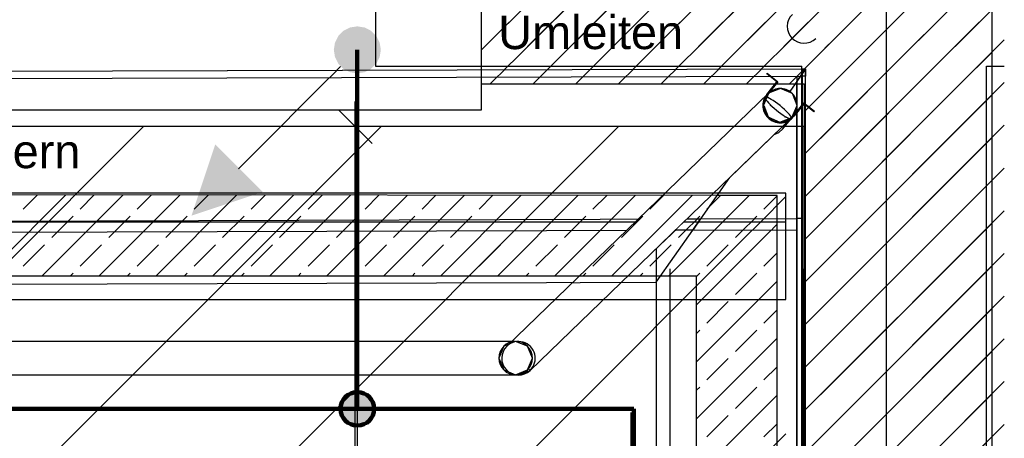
# Model space of a CAD drawing. Header units: metres. Extents: x -2 to 57.6, y -0.5 to 41.5.
# Tile 38 of 41: x 23.6 to 29.5, y 28.7 to 31.2. Entities that reach past the tile are written whole.
import ezdxf
from ezdxf.enums import TextEntityAlignment as Align

# ---------------------------------------------------------------- set-up
doc = ezdxf.new("R2010")
doc.units = ezdxf.units.M
for name, color, linetype in [('ITB_ELT_Blitzschutz', 5, 'Continuous'), ('ITB_ELT_Blitzschutz Bauteile', 5, 'Continuous'), ('ITB_XXX_xRef', 251, 'Continuous')]:
    doc.layers.add(name, color=color, linetype=linetype)
doc.styles.add('ARIAL', font='txt', dxfattribs={"height": 0.2})

# ---------------------------------------------------------------- blocks, each defined once
blk = doc.blocks.new('ITB_1003-ID-102-8-535-128')
at = {"layer": 'ITB_XXX_xRef', "lineweight": 25}
for p, q in [((224.3118, 182.634), (224.3118, 157.2264)), ((221.9204, 179.4836), (225.0149, 182.578)), ((222.1749, 179.4836), (225.0149, 182.3235)), ((222.4295, 179.4836), (225.0149, 182.0689)), ((222.684, 179.4836), (225.0149, 181.8144)), ((222.9386, 179.4836), (225.0149, 181.5598)), ((221.2683, 181.4859), (221.2683, 179.3659)), ((221.2683, 181.4859), (221.2683, 179.3659)), ((223.1932, 179.4836), (225.0149, 181.3053)), ((223.4477, 179.4836), (225.0149, 181.0507)), ((223.7023, 179.4836), (225.0149, 180.7961)), ((223.9568, 179.4836), (225.0149, 180.5416)), ((221.9003, 179.4635), (222.8179, 180.3811)), ((223.8219, 179.6032), (224.5998, 180.3811)), ((224.9419, 176.7844), (224.9419, 180.3811)), ((223.0203, 179.5653), (223.8219, 180.3669)), ((224.2114, 179.4836), (225.0149, 180.287)), ((223.9889, 179.2611), (224.9419, 180.2141)), ((224.466, 179.4836), (225.0149, 180.0325)), ((224.2435, 179.2611), (224.9419, 179.9595)), ((224.7205, 179.4836), (225.0149, 179.7779)), ((224.498, 179.2611), (224.9419, 179.7049)), ((224.9751, 179.4836), (225.0149, 179.5233)), ((223.9189, 179.4456), (223.9702, 179.4969)), ((223.9189, 179.191), (224.2248, 179.4969)), ((223.9189, 178.9365), (224.4793, 179.4969)), ((223.9189, 178.6819), (224.7339, 179.4969)), ((223.9189, 178.4274), (224.9884, 179.4969)), ((224.7526, 179.2611), (224.9419, 179.4504)), ((221.2683, 179.3659), (223.8083, 179.3659)), ((221.2683, 179.3659), (223.8083, 179.3659)), ((223.8083, 176.7459), (223.8083, 179.3659)), ((223.8083, 176.7459), (223.8083, 179.3659)), ((224.9083, 179.3659), (225.0149, 179.3659)), ((224.9083, 176.7459), (224.9083, 179.3659)), ((224.9083, 179.3659), (225.0149, 179.3659)), ((224.9083, 176.7459), (224.9083, 179.3659)), ((223.9189, 178.1728), (225.0149, 179.2688)), ((221.1484, 179.0063), (221.1484, 179.1563)), ((209.1379, 179.1071), (221.9004, 179.1071)), ((221.2484, 178.9063), (221.0484, 179.1063)), ((223.8831, 179.098), (223.8806, 179.0949)), ((223.8831, 179.098), (223.8806, 179.0949)), ((223.8831, 179.098), (223.8806, 179.0949)), ((223.8831, 179.098), (223.8806, 179.0949)), ((223.8831, 179.098), (223.8806, 179.0949)), ((223.8831, 179.098), (223.8806, 179.0949)), ((223.8831, 179.098), (223.8806, 179.0949)), ((223.8831, 179.098), (223.8806, 179.0949)), ((223.8831, 179.098), (223.8806, 179.0949)), ((223.8831, 179.098), (223.8806, 179.0949)), ((213.8219, 172.9407), (219.8875, 179.0063)), ((213.8219, 171.5265), (221.3017, 179.0063)), ((221.1484, 161.5063), (221.1484, 179.0063)), ((223.9189, 177.9183), (225.0149, 179.0142)), ((223.9189, 177.6637), (225.0149, 178.7597)), ((218.9409, 178.1163), (219.4239, 178.5993)), ((219.1701, 178.5152), (219.2543, 178.5994)), ((219.2803, 178.1163), (219.7631, 178.599)), ((219.5096, 178.5152), (219.5935, 178.5991)), ((219.6197, 178.1163), (220.1022, 178.5988)), ((219.849, 178.5152), (219.9326, 178.5989)), ((219.9591, 178.1163), (220.4414, 178.5985)), ((220.1884, 178.5152), (220.2718, 178.5987)), ((220.2985, 178.1163), (220.7806, 178.5983)), ((220.5278, 178.5152), (220.611, 178.5984)), ((220.638, 178.1163), (221.1197, 178.5981)), ((220.8672, 178.5152), (220.9502, 178.5982)), ((220.9774, 178.1163), (221.4589, 178.5978)), ((221.2066, 178.5152), (221.2893, 178.598)), ((221.3168, 178.1163), (221.7981, 178.5976)), ((221.546, 178.5152), (221.6285, 178.5977)), ((221.8854, 178.5152), (221.9677, 178.5975)), ((223.9189, 177.4091), (225.0149, 178.5051)), ((219.3398, 178.3455), (219.4671, 178.4728)), ((219.6793, 178.3455), (219.8065, 178.4728)), ((220.0187, 178.3455), (220.146, 178.4728)), ((220.3581, 178.3455), (220.4854, 178.4728)), ((220.6975, 178.3455), (220.8248, 178.4728)), ((221.0369, 178.3455), (221.1642, 178.4728)), ((221.3763, 178.3455), (221.5036, 178.4728)), ((221.7157, 178.3455), (221.843, 178.4728)), ((219.1701, 178.1758), (219.2974, 178.3031)), ((219.5096, 178.1758), (219.6368, 178.3031)), ((219.849, 178.1758), (219.9762, 178.3031)), ((220.1884, 178.1758), (220.3157, 178.3031)), ((220.5278, 178.1758), (220.6551, 178.3031)), ((220.8672, 178.1758), (220.9945, 178.3031)), ((221.2066, 178.1758), (221.3339, 178.3031)), ((221.546, 178.1758), (221.6733, 178.3031)), ((221.8854, 178.1758), (222.0127, 178.3031)), ((223.9189, 177.1546), (225.0149, 178.2506)), ((219.45, 178.1163), (219.4671, 178.1334)), ((219.7894, 178.1163), (219.8065, 178.1334)), ((220.1288, 178.1163), (220.146, 178.1334)), ((220.4683, 178.1163), (220.4854, 178.1334)), ((220.8077, 178.1163), (220.8248, 178.1334)), ((221.1471, 178.1163), (221.1642, 178.1334)), ((221.4865, 178.1163), (221.5036, 178.1334)), ((221.8259, 178.1163), (221.843, 178.1334)), ((223.9189, 176.9), (225.0149, 177.996)), ((223.9189, 176.6455), (225.0149, 177.7414)), ((224.0578, 176.7844), (224.9419, 177.6685)), ((223.1815, 177.4354), (223.2007, 177.4546)), ((223.4128, 177.3273), (223.5401, 177.4546)), ((223.9189, 176.3909), (225.0149, 177.4869)), ((223.1815, 176.9263), (223.6615, 177.4063)), ((224.3124, 176.7844), (224.9419, 177.4139)), ((222.7915, 176.1157), (222.7915, 177.3032)), ((223.2431, 177.1576), (223.3704, 177.2849)), ((223.5825, 177.1576), (223.6615, 177.2366)), ((223.9189, 176.1363), (225.0149, 177.2323)), ((213.8219, 167.2839), (223.7138, 177.1757)), ((224.5669, 176.7844), (224.9419, 177.1594))]:
    blk.add_line(p, q, dxfattribs=at)
blk.add_arc((223.8219, 179.6032), 0.1, 134.01559, 314.01559, dxfattribs=at)
at = {"layer": 'ITB_XXX_xRef', "lineweight": 25, "style": 'ARIAL'}
for s, p, p2 in [('Umleiten', (221.9998, 179.4683), (223.1012, 179.4683)), ('oberste Attika Abdeckung öffnen ggf. erneuern', (213.7378, 178.7589), (219.5104, 178.7589))]:
    blk.add_text(s, height=0.2, dxfattribs=at).set_placement(p, p2, align=Align.FIT)
at = {"lineweight": 25}
blk.add_wipeout([(222.1221, 177.7262), (222.1867, 177.6981), (222.0509, 177.6981)], dxfattribs=at).dxf.layer = 'ITB_XXX_xRef'
for points in [[(223.8109, 179.3212), (223.8109, 179.3079), (223.8309, 179.3079), (223.8309, 179.3498)], [(222.0509, 177.6981), (222.1867, 177.6981), (222.0499, 177.6957)]]:
    blk.add_wipeout(points, dxfattribs=at).dxf.layer = 'ITB_XXX_xRef'
at = {"layer": 'ITB_XXX_xRef', "lineweight": 25}
for p, q in [((223.8309, 179.3498), (223.8109, 179.3212)), ((223.8309, 179.3079), (223.8309, 179.3498)), ((223.8109, 179.3212), (223.8109, 179.3079)), ((223.8109, 179.3079), (223.8309, 179.3079))]:
    blk.add_line(p, q, dxfattribs=at)
at = {"lineweight": 25}
blk.add_wipeout([(222.0499, 177.6957), (222.1867, 177.6981), (222.1923, 177.6957)], dxfattribs=at).dxf.layer = 'ITB_XXX_xRef'
for points in [[(223.8109, 179.3079), (223.8109, 179.3212), (223.8087, 179.318), (223.8087, 179.3079)], [(222.0499, 177.6957), (222.1923, 177.6957), (222.0204, 177.6279)]]:
    blk.add_wipeout(points, dxfattribs=at).dxf.layer = 'ITB_XXX_xRef'
at = {"layer": 'ITB_XXX_xRef', "lineweight": 25}
for p, q in [((223.8109, 179.3212), (223.8087, 179.318)), ((223.8087, 179.318), (223.8087, 179.3079)), ((223.8087, 179.3079), (223.8109, 179.3079)), ((223.8109, 179.3079), (223.8109, 179.3212))]:
    blk.add_line(p, q, dxfattribs=at)
at = {"lineweight": 25}
blk.add_wipeout([(222.0204, 177.6279), (222.1923, 177.6957), (222.219, 177.6279)], dxfattribs=at).dxf.layer = 'ITB_XXX_xRef'
at = {"layer": 'ITB_XXX_xRef', "lineweight": 25}
for p, q in [((222.1221, 177.7262), (222.0509, 177.6981)), ((222.0509, 177.6981), (222.0509, 177.6981)), ((222.0509, 177.6981), (222.0509, 177.6981)), ((222.1923, 177.6957), (222.1221, 177.7262))]:
    blk.add_line(p, q, dxfattribs=at)
at = {"lineweight": 25}
for points in [[(223.8016, 179.3078), (223.7787, 179.2752), (223.7787, 178.4585), (223.8087, 178.4586), (223.8087, 179.3079)], [(222.0204, 177.6279), (222.219, 177.6279), (222.0218, 177.6245)]]:
    blk.add_wipeout(points, dxfattribs=at).dxf.layer = 'ITB_XXX_xRef'
at = {"layer": 'ITB_XXX_xRef', "lineweight": 25}
for p, q in [((223.8016, 179.3078), (223.7787, 179.2752)), ((223.7787, 179.2752), (223.7787, 178.4585)), ((223.8087, 179.3079), (223.8016, 179.3078)), ((223.8087, 178.4586), (223.8087, 179.3079)), ((223.7787, 178.4585), (223.8087, 178.4586))]:
    blk.add_line(p, q, dxfattribs=at)
at = {"lineweight": 25}
blk.add_wipeout([(222.0218, 177.6245), (222.219, 177.6279), (222.2204, 177.6245)], dxfattribs=at).dxf.layer = 'ITB_XXX_xRef'
for points in [[(223.8087, 179.3079), (223.8087, 179.318), (223.8016, 179.3078)], [(223.2057, 178.4567), (223.1591, 178.3902), (223.7787, 178.3921), (223.7787, 178.4585)], [(222.0218, 177.6245), (222.2204, 177.6245), (222.0485, 177.5567)]]:
    blk.add_wipeout(points, dxfattribs=at).dxf.layer = 'ITB_XXX_xRef'
at = {"layer": 'ITB_XXX_xRef', "lineweight": 25}
for p, q in [((223.8087, 179.318), (223.8016, 179.3078)), ((223.8016, 179.3078), (223.8087, 179.3079)), ((223.8087, 179.3079), (223.8087, 179.318)), ((223.2057, 178.4567), (223.1591, 178.3902)), ((223.7787, 178.4585), (223.2057, 178.4567)), ((223.7787, 178.3921), (223.7787, 178.4585)), ((223.1591, 178.3902), (223.7787, 178.3921))]:
    blk.add_line(p, q, dxfattribs=at)
at = {"lineweight": 25}
blk.add_wipeout([(222.0485, 177.5567), (222.2204, 177.6245), (222.191, 177.5567)], dxfattribs=at).dxf.layer = 'ITB_XXX_xRef'
at = {"layer": 'ITB_XXX_xRef', "lineweight": 25}
for p, q in [((222.0509, 177.6981), (222.0204, 177.6279)), ((222.2204, 177.6245), (222.1923, 177.6957))]:
    blk.add_line(p, q, dxfattribs=at)
at = {"lineweight": 25}
for points in [[(223.7787, 178.4585), (223.7787, 179.2752), (223.2057, 178.4567)], [(222.0485, 177.5567), (222.191, 177.5567), (222.0541, 177.5543)]]:
    blk.add_wipeout(points, dxfattribs=at).dxf.layer = 'ITB_XXX_xRef'
at = {"layer": 'ITB_XXX_xRef', "lineweight": 25}
for p, q in [((223.7787, 179.2752), (223.2057, 178.4567)), ((223.7787, 178.4585), (223.7787, 179.2752)), ((223.6024, 179.1962), (223.5396, 179.1184)), ((223.6024, 179.1962), (223.5901, 179.1808)), ((223.6952, 178.9927), (223.758, 179.0705)), ((223.7457, 179.0552), (223.758, 179.0705)), ((223.2057, 178.4567), (223.7787, 178.4585))]:
    blk.add_line(p, q, dxfattribs=at)
for points in [[(223.6952, 178.9927), (223.7108, 179.0198), (223.7173, 179.0504), (223.714, 179.0816), (223.7012, 179.1101), (223.6802, 179.1333), (223.6531, 179.149), (223.6225, 179.1554), (223.5914, 179.1521), (223.5628, 179.1393), (223.5396, 179.1184)], [(223.6952, 178.9927), (223.7108, 179.0198), (223.7173, 179.0504), (223.714, 179.0816), (223.7012, 179.1101), (223.6802, 179.1333), (223.6531, 179.149), (223.6225, 179.1554), (223.5914, 179.1521), (223.5628, 179.1393), (223.5396, 179.1184)], [(223.6024, 179.1962), (223.5868, 179.1691), (223.5804, 179.1384), (223.5837, 179.1073), (223.5964, 179.0788), (223.6174, 179.0555), (223.6445, 179.0399), (223.6751, 179.0335), (223.7062, 179.0368), (223.7348, 179.0495), (223.758, 179.0705)], [(223.5396, 179.1184), (223.524, 179.0913), (223.5175, 179.0606), (223.5208, 179.0295), (223.5336, 179.001), (223.5546, 178.9777), (223.5817, 178.9621), (223.6123, 178.9557), (223.6434, 178.959), (223.672, 178.9717), (223.6952, 178.9927)], [(223.5396, 179.1184), (223.524, 179.0913), (223.5175, 179.0606), (223.5208, 179.0295), (223.5336, 179.001), (223.5546, 178.9777), (223.5817, 178.9621), (223.6123, 178.9557), (223.6434, 178.959), (223.672, 178.9717), (223.6952, 178.9927)]]:
    blk.add_lwpolyline(points, dxfattribs=at)
at = {"lineweight": 25}
for points in [[(222.1221, 177.7262), (222.1867, 177.6981), (222.0509, 177.6981)], [(222.0541, 177.5543), (222.191, 177.5567), (222.1899, 177.5543)]]:
    blk.add_wipeout(points, dxfattribs=at).dxf.layer = 'ITB_XXX_xRef'
for points in [[(223.7787, 179.2752), (223.8016, 179.3078), (223.7787, 179.3078)], [(222.9415, 178.3895), (223.1591, 178.3902), (223.2057, 178.4567), (222.9415, 178.4559)], [(222.0509, 177.6981), (222.1867, 177.6981), (222.0499, 177.6957)], [(222.0541, 177.5543), (222.1899, 177.5543), (222.1187, 177.5262)]]:
    blk.add_wipeout(points, dxfattribs=at).dxf.layer = 'ITB_XXX_xRef'
at = {"layer": 'ITB_XXX_xRef', "lineweight": 25}
for p, q in [((223.7787, 179.2752), (223.8016, 179.3078)), ((223.8016, 179.3078), (223.7787, 179.3078)), ((223.7787, 179.3078), (223.7787, 179.2752)), ((208.6747, 178.4119), (223.2057, 178.4567)), ((223.2057, 178.4567), (222.9415, 178.4559)), ((222.9415, 178.4559), (222.9415, 178.3895)), ((223.1591, 178.3902), (223.2057, 178.4567)), ((223.2057, 178.4567), (223.7787, 178.4585)), ((208.6479, 178.4395), (223.7138, 178.4395)), ((208.7411, 178.3457), (222.9415, 178.3895)), ((222.9415, 178.3895), (223.1591, 178.3902)), ((222.0204, 177.6279), (222.0485, 177.5567)), ((222.1899, 177.5543), (222.2204, 177.6245)), ((222.0485, 177.5567), (222.1187, 177.5262)), ((222.1187, 177.5262), (222.1899, 177.5543)), ((222.1899, 177.5543), (222.1899, 177.5543)), ((222.1899, 177.5543), (222.1899, 177.5543))]:
    blk.add_line(p, q, dxfattribs=at)
at = {"lineweight": 25}
blk.add_wipeout([(222.0499, 177.6957), (222.1867, 177.6981), (222.1923, 177.6957)], dxfattribs=at).dxf.layer = 'ITB_XXX_xRef'
for points in [[(223.8087, 179.3497), (207.8254, 179.3004), (207.8254, 179.2586), (223.8016, 179.3078), (223.8087, 179.318)], [(222.9415, 178.0794), (223.1591, 178.3902), (222.9415, 178.3895)], [(222.0499, 177.6957), (222.1923, 177.6957), (222.0204, 177.6279)]]:
    blk.add_wipeout(points, dxfattribs=at).dxf.layer = 'ITB_XXX_xRef'
at = {"layer": 'ITB_XXX_xRef', "lineweight": 25}
for p, q in [((221.9004, 179.1071), (221.9004, 182.634)), ((221.9004, 179.2611), (221.9001, 180.3811)), ((221.9527, 179.2613), (223.0201, 180.3288)), ((222.2072, 179.2613), (223.0202, 180.0743)), ((222.4617, 179.2612), (223.0202, 179.8198)), ((222.7162, 179.2611), (223.0203, 179.5653)), ((223.8087, 179.3497), (207.8254, 179.3004)), ((223.6005, 179.3211), (223.603, 179.3242)), ((223.6005, 179.3211), (223.603, 179.3242)), ((223.6005, 179.3211), (223.603, 179.3242)), ((223.6005, 179.3211), (223.603, 179.3242)), ((223.6005, 179.3211), (223.603, 179.3242)), ((223.6005, 179.3211), (223.603, 179.3242)), ((223.6005, 179.3211), (223.603, 179.3242)), ((223.6005, 179.3211), (223.603, 179.3242)), ((223.6005, 179.3211), (223.603, 179.3242)), ((223.6005, 179.3211), (223.603, 179.3242)), ((223.603, 179.3242), (223.665, 179.2742)), ((223.603, 179.3242), (223.665, 179.2742)), ((223.603, 179.3242), (223.665, 179.2742)), ((223.603, 179.3242), (223.665, 179.2742)), ((223.603, 179.3242), (223.665, 179.2742)), ((223.603, 179.3242), (223.665, 179.2742)), ((223.603, 179.3242), (223.665, 179.2742)), ((223.603, 179.3242), (223.665, 179.2742)), ((223.603, 179.3242), (223.665, 179.2742)), ((223.603, 179.3242), (223.665, 179.2742)), ((223.8087, 179.318), (223.8087, 179.3497)), ((207.8254, 179.2586), (223.8016, 179.3078)), ((222.9707, 179.2611), (223.0204, 179.3108)), ((223.6596, 179.2734), (223.6005, 179.3211)), ((223.6596, 179.2734), (223.6005, 179.3211)), ((223.6596, 179.2734), (223.6005, 179.3211)), ((223.6596, 179.2734), (223.6005, 179.3211)), ((223.6596, 179.2734), (223.6005, 179.3211)), ((223.6596, 179.2734), (223.6005, 179.3211)), ((223.6596, 179.2734), (223.6005, 179.3211)), ((223.6596, 179.2734), (223.6005, 179.3211)), ((223.6596, 179.2734), (223.6005, 179.3211)), ((223.6596, 179.2734), (223.6005, 179.3211)), ((223.8016, 179.3078), (223.8087, 179.318)), ((222.9415, 178.0794), (223.1591, 178.3902)), ((223.1591, 178.3902), (222.9415, 178.3895)), ((222.9415, 178.3895), (222.9415, 178.0794))]:
    blk.add_line(p, q, dxfattribs=at)
at = {"lineweight": 25}
blk.add_wipeout([(222.0204, 177.6279), (222.1923, 177.6957), (222.219, 177.6279)], dxfattribs=at).dxf.layer = 'ITB_XXX_xRef'
at = {"layer": 'ITB_XXX_xRef', "lineweight": 25}
for p, q in [((222.1221, 177.7262), (222.0509, 177.6981)), ((222.0509, 177.6981), (222.0509, 177.6981)), ((222.0509, 177.6981), (222.0509, 177.6981)), ((222.1923, 177.6957), (222.1221, 177.7262))]:
    blk.add_line(p, q, dxfattribs=at)
at = {"lineweight": 25}
for points in [[(223.8109, 179.3497), (223.8087, 179.3497), (223.8087, 179.318), (223.8109, 179.3212)], [(222.0204, 177.6279), (222.219, 177.6279), (222.0218, 177.6245)]]:
    blk.add_wipeout(points, dxfattribs=at).dxf.layer = 'ITB_XXX_xRef'
at = {"layer": 'ITB_XXX_xRef', "lineweight": 25}
for p, q in [((223.8109, 179.3497), (223.8087, 179.3497)), ((223.8087, 179.3497), (223.8087, 179.318)), ((223.8109, 179.3212), (223.8109, 179.3497)), ((223.8109, 179.3497), (223.8109, 179.3212)), ((207.8254, 179.2586), (223.8016, 179.3078)), ((223.8016, 179.3078), (223.8087, 179.3079)), ((223.8087, 179.318), (223.8109, 179.3212))]:
    blk.add_line(p, q, dxfattribs=at)
at = {"lineweight": 25}
blk.add_wipeout([(222.0218, 177.6245), (222.219, 177.6279), (222.2204, 177.6245)], dxfattribs=at).dxf.layer = 'ITB_XXX_xRef'
for points in [[(223.8109, 179.3497), (223.8109, 179.3212), (223.8309, 179.3498)], [(222.0218, 177.6245), (222.2204, 177.6245), (222.0485, 177.5567)]]:
    blk.add_wipeout(points, dxfattribs=at).dxf.layer = 'ITB_XXX_xRef'
at = {"layer": 'ITB_XXX_xRef', "lineweight": 25}
for p, q in [((223.8219, 179.3486), (224.8544, 180.3811)), ((223.8109, 179.3212), (223.8309, 179.3498)), ((223.8309, 179.3498), (223.8109, 179.3497)), ((223.8309, 179.3498), (223.8109, 179.3497)), ((223.8109, 179.3497), (223.8109, 179.3212))]:
    blk.add_line(p, q, dxfattribs=at)
at = {"lineweight": 25}
blk.add_wipeout([(222.0485, 177.5567), (222.2204, 177.6245), (222.191, 177.5567)], dxfattribs=at).dxf.layer = 'ITB_XXX_xRef'
at = {"layer": 'ITB_XXX_xRef', "lineweight": 25}
for p, q in [((222.0509, 177.6981), (222.0204, 177.6279)), ((222.2204, 177.6245), (222.1923, 177.6957))]:
    blk.add_line(p, q, dxfattribs=at)
at = {"lineweight": 25}
for points in [[(223.8109, 179.3079), (223.8109, 162.4763), (223.8309, 162.4763), (223.8309, 179.3079)], [(222.0485, 177.5567), (222.191, 177.5567), (222.0541, 177.5543)]]:
    blk.add_wipeout(points, dxfattribs=at).dxf.layer = 'ITB_XXX_xRef'
at = {"layer": 'ITB_XXX_xRef', "lineweight": 25}
for p, q in [((223.8109, 179.3079), (223.8109, 162.4763)), ((223.8309, 179.3079), (223.8109, 179.3079)), ((223.8309, 162.4763), (223.8309, 179.3079))]:
    blk.add_line(p, q, dxfattribs=at)
at = {"lineweight": 25}
blk.add_wipeout([(222.0541, 177.5543), (222.191, 177.5567), (222.1899, 177.5543)], dxfattribs=at).dxf.layer = 'ITB_XXX_xRef'
for points in [[(223.8087, 179.3079), (223.8087, 162.4763), (223.8109, 162.4763), (223.8109, 179.3079)], [(222.0541, 177.5543), (222.1899, 177.5543), (222.1187, 177.5262)]]:
    blk.add_wipeout(points, dxfattribs=at).dxf.layer = 'ITB_XXX_xRef'
at = {"layer": 'ITB_XXX_xRef', "lineweight": 25}
for p, q in [((223.0204, 179.3108), (223.8219, 180.1123)), ((223.8109, 179.3497), (207.8254, 179.3004)), ((223.8109, 179.3497), (223.8109, 179.3212)), ((223.8309, 179.3498), (223.8309, 179.3079)), ((223.8087, 179.3079), (223.8087, 162.4763)), ((223.8109, 179.3079), (223.8087, 179.3079)), ((223.8109, 179.3079), (223.8109, 179.3212)), ((223.8109, 162.4763), (223.8109, 179.3079)), ((223.8219, 179.0941), (223.9889, 179.2611)), ((223.8219, 178.8395), (224.2435, 179.2611)), ((223.8219, 178.5849), (224.498, 179.2611)), ((223.8212, 179.1481), (223.8831, 179.098)), ((223.8212, 179.1481), (223.8831, 179.098)), ((223.8212, 179.1481), (223.8831, 179.098)), ((223.8212, 179.1481), (223.8831, 179.098)), ((223.8212, 179.1481), (223.8831, 179.098)), ((223.8212, 179.1481), (223.8831, 179.098)), ((223.8212, 179.1481), (223.8831, 179.098)), ((223.8212, 179.1481), (223.8831, 179.098)), ((223.8212, 179.1481), (223.8831, 179.098)), ((223.8212, 179.1481), (223.8831, 179.098)), ((223.8806, 179.0949), (223.8215, 179.1427)), ((223.8806, 179.0949), (223.8215, 179.1427)), ((223.8806, 179.0949), (223.8215, 179.1427)), ((223.8806, 179.0949), (223.8215, 179.1427)), ((223.8806, 179.0949), (223.8215, 179.1427)), ((223.8806, 179.0949), (223.8215, 179.1427)), ((223.8806, 179.0949), (223.8215, 179.1427)), ((223.8806, 179.0949), (223.8215, 179.1427)), ((223.8806, 179.0949), (223.8215, 179.1427)), ((223.8806, 179.0949), (223.8215, 179.1427)), ((222.0204, 177.6279), (222.0485, 177.5567)), ((222.1899, 177.5543), (222.2204, 177.6245)), ((222.0485, 177.5567), (222.1187, 177.5262)), ((222.1187, 177.5262), (222.1899, 177.5543)), ((222.1899, 177.5543), (222.1899, 177.5543)), ((222.1899, 177.5543), (222.1899, 177.5543))]:
    blk.add_line(p, q, dxfattribs=at)
blk.add_lwpolyline([(223.758, 179.0705), (223.7736, 179.0976), (223.7801, 179.1282), (223.7768, 179.1594), (223.764, 179.1879), (223.7431, 179.2111), (223.7159, 179.2267), (223.6853, 179.2332), (223.6542, 179.2299), (223.6257, 179.2171), (223.6024, 179.1962)], dxfattribs=at)
at = {"lineweight": 25}
blk.add_wipeout([(223.7787, 178.4585), (223.7787, 162.4763), (223.8087, 162.4763), (223.8087, 178.4586)], dxfattribs=at).dxf.layer = 'ITB_XXX_xRef'
at = {"layer": 'ITB_XXX_xRef', "lineweight": 25}
for p, q in [((223.8087, 178.4586), (223.8087, 179.3079)), ((223.8109, 162.4763), (223.8109, 179.3079)), ((223.8309, 162.4763), (223.8309, 179.3079)), ((223.8219, 178.3304), (224.7526, 179.2611)), ((223.8219, 179.2611), (223.8219, 176.6844)), ((223.8219, 178.0758), (224.9419, 179.1958)), ((223.8037, 161.5063), (223.8219, 179.0063)), ((223.8219, 177.8213), (224.9419, 178.9413)), ((223.8219, 177.5667), (224.9419, 178.6867)), ((223.8087, 178.4586), (223.7787, 178.4585)), ((223.7787, 178.4585), (223.7787, 162.4763)), ((223.7787, 178.3921), (223.7787, 178.4585)), ((223.8087, 162.4763), (223.8087, 178.4586)), ((223.8087, 162.4763), (223.8087, 178.4586)), ((223.7787, 162.4763), (223.7787, 178.3921)), ((223.8219, 177.3122), (224.9419, 178.4322)), ((223.8215, 162.4763), (223.8215, 178.1601)), ((223.8219, 177.0576), (224.9419, 178.1776)), ((223.8219, 176.803), (224.9419, 177.923)), ((223.8219, 176.1157), (223.8219, 177.3032))]:
    blk.add_line(p, q, dxfattribs=at)
at = {"lineweight": 25}
blk.add_wipeout([(222.0509, 177.6981), (222.1899, 177.5543), (223.7497, 179.0614), (223.6107, 179.2053)], dxfattribs=at).dxf.layer = 'ITB_XXX_xRef'
at = {"layer": 'ITB_XXX_xRef', "lineweight": 25}
for p, q in [((223.6107, 179.2053), (222.0509, 177.6981)), ((223.7497, 179.0614), (223.6107, 179.2053)), ((222.1899, 177.5543), (223.7497, 179.0614)), ((222.1484, 179.0063), (220.9609, 179.0063)), ((223.7138, 178.6091), (208.4784, 178.6091)), ((223.6615, 178.5963), (208.4805, 178.607)), ((221.6562, 178.1163), (222.1373, 178.5974)), ((221.9956, 178.1163), (222.4764, 178.5971)), ((222.2248, 178.5152), (222.3068, 178.5972)), ((222.335, 178.1163), (222.8156, 178.5969)), ((222.5643, 178.5152), (222.646, 178.597)), ((222.6744, 178.1163), (223.1548, 178.5966)), ((222.9037, 178.5152), (222.9852, 178.5968)), ((223.0138, 178.1163), (223.494, 178.5964)), ((223.2431, 178.5152), (223.3244, 178.5965)), ((223.5825, 178.5152), (223.6615, 178.5943)), ((223.6615, 161.9163), (223.6615, 178.5963)), ((223.7138, 178.4395), (223.7138, 178.6091)), ((222.0551, 178.3455), (222.1824, 178.4728)), ((222.3946, 178.3455), (222.5218, 178.4728)), ((222.734, 178.3455), (222.8612, 178.4728)), ((223.0734, 178.3455), (223.2007, 178.4728)), ((223.4128, 178.3455), (223.5401, 178.4728)), ((223.1815, 177.9445), (223.6615, 178.4245)), ((223.7138, 177.9763), (223.7138, 178.4395)), ((222.2248, 178.1758), (222.3521, 178.3031)), ((222.5643, 178.1758), (222.6915, 178.3031)), ((222.9037, 178.1758), (223.0309, 178.3031)), ((223.2431, 178.1758), (223.3704, 178.3031)), ((223.5825, 178.1758), (223.6615, 178.2548)), ((223.0215, 178.1601), (223.0215, 162.4763)), ((223.1815, 178.1163), (208.9712, 178.1163)), ((223.1815, 178.1163), (208.9712, 178.1163)), ((222.1653, 178.1163), (222.1824, 178.1334)), ((222.5047, 178.1163), (222.5218, 178.1334)), ((222.8441, 178.1163), (222.8612, 178.1334)), ((223.1815, 178.1143), (223.2007, 178.1334)), ((223.1815, 162.3963), (223.1815, 178.1163)), ((223.1815, 162.3963), (223.1815, 178.1163)), ((223.4128, 178.0061), (223.5401, 178.1334)), ((209.0512, 178.0365), (222.9415, 178.0794)), ((222.9415, 178.0794), (222.9415, 162.4763)), ((223.1815, 177.6051), (223.6615, 178.0851)), ((209.1112, 177.9763), (223.7138, 177.9763)), ((223.2431, 177.8364), (223.3704, 177.9637)), ((223.5825, 177.8364), (223.6615, 177.9154)), ((223.1815, 177.7748), (223.2007, 177.794)), ((223.1815, 177.2657), (223.6615, 177.7457)), ((223.4128, 177.6667), (223.5401, 177.794)), ((222.0509, 177.6981), (222.1899, 177.5543)), ((223.2431, 177.497), (223.3704, 177.6243)), ((223.5825, 177.497), (223.6615, 177.576))]:
    blk.add_line(p, q, dxfattribs=at)
at = {"lineweight": 25}
blk.add_wipeout([(223.682, 179.2333), (223.7466, 179.2053), (223.6107, 179.2053)], dxfattribs=at).dxf.layer = 'ITB_XXX_xRef'
blk.add_wipeout([(223.6107, 179.2053), (223.7466, 179.2053), (223.6097, 179.2028)], dxfattribs=at).dxf.layer = 'ITB_XXX_xRef'
blk.add_wipeout([(223.6097, 179.2028), (223.7466, 179.2053), (223.7521, 179.2028)], dxfattribs=at).dxf.layer = 'ITB_XXX_xRef'
blk.add_wipeout([(223.6097, 179.2028), (223.7521, 179.2028), (223.5802, 179.1351)], dxfattribs=at).dxf.layer = 'ITB_XXX_xRef'
blk.add_wipeout([(223.5802, 179.1351), (223.7521, 179.2028), (223.7789, 179.1351)], dxfattribs=at).dxf.layer = 'ITB_XXX_xRef'
at = {"layer": 'ITB_XXX_xRef', "lineweight": 25}
for p, q in [((223.682, 179.2333), (223.6107, 179.2053)), ((223.6107, 179.2053), (223.6107, 179.2053)), ((223.6107, 179.2053), (223.6107, 179.2053)), ((223.7521, 179.2028), (223.682, 179.2333))]:
    blk.add_line(p, q, dxfattribs=at)
at = {"lineweight": 25}
blk.add_wipeout([(223.5802, 179.1351), (223.7789, 179.1351), (223.5816, 179.1316)], dxfattribs=at).dxf.layer = 'ITB_XXX_xRef'
blk.add_wipeout([(223.5816, 179.1316), (223.7789, 179.1351), (223.7802, 179.1316)], dxfattribs=at).dxf.layer = 'ITB_XXX_xRef'
blk.add_wipeout([(223.5816, 179.1316), (223.7802, 179.1316), (223.6083, 179.0639)], dxfattribs=at).dxf.layer = 'ITB_XXX_xRef'
blk.add_wipeout([(223.6083, 179.0639), (223.7802, 179.1316), (223.7508, 179.0639)], dxfattribs=at).dxf.layer = 'ITB_XXX_xRef'
at = {"layer": 'ITB_XXX_xRef', "lineweight": 25}
for p, q in [((223.6107, 179.2053), (223.5802, 179.1351)), ((223.7802, 179.1316), (223.7521, 179.2028))]:
    blk.add_line(p, q, dxfattribs=at)
at = {"lineweight": 25}
blk.add_wipeout([(223.6083, 179.0639), (223.7508, 179.0639), (223.6139, 179.0614)], dxfattribs=at).dxf.layer = 'ITB_XXX_xRef'
for points in [[(223.682, 179.2333), (223.7466, 179.2053), (223.6107, 179.2053)], [(223.6139, 179.0614), (223.7508, 179.0639), (223.7497, 179.0614)]]:
    blk.add_wipeout(points, dxfattribs=at).dxf.layer = 'ITB_XXX_xRef'
for points in [[(223.6107, 179.2053), (223.7466, 179.2053), (223.6097, 179.2028)], [(223.6139, 179.0614), (223.7497, 179.0614), (223.6785, 179.0334)]]:
    blk.add_wipeout(points, dxfattribs=at).dxf.layer = 'ITB_XXX_xRef'
at = {"layer": 'ITB_XXX_xRef', "lineweight": 25}
for p, q in [((223.5802, 179.1351), (223.6083, 179.0639)), ((223.7497, 179.0614), (223.7802, 179.1316)), ((223.6083, 179.0639), (223.6785, 179.0334)), ((223.6785, 179.0334), (223.7497, 179.0614)), ((223.7497, 179.0614), (223.7497, 179.0614)), ((223.7497, 179.0614), (223.7497, 179.0614))]:
    blk.add_line(p, q, dxfattribs=at)
at = {"lineweight": 25}
blk.add_wipeout([(223.6097, 179.2028), (223.7466, 179.2053), (223.7521, 179.2028)], dxfattribs=at).dxf.layer = 'ITB_XXX_xRef'
blk.add_wipeout([(223.6097, 179.2028), (223.7521, 179.2028), (223.5802, 179.1351)], dxfattribs=at).dxf.layer = 'ITB_XXX_xRef'
blk.add_wipeout([(223.5802, 179.1351), (223.7521, 179.2028), (223.7789, 179.1351)], dxfattribs=at).dxf.layer = 'ITB_XXX_xRef'
at = {"layer": 'ITB_XXX_xRef', "lineweight": 25}
for p, q in [((223.682, 179.2333), (223.6107, 179.2053)), ((223.6107, 179.2053), (223.6107, 179.2053)), ((223.6107, 179.2053), (223.6107, 179.2053)), ((223.7521, 179.2028), (223.682, 179.2333))]:
    blk.add_line(p, q, dxfattribs=at)
at = {"lineweight": 25}
blk.add_wipeout([(223.5802, 179.1351), (223.7789, 179.1351), (223.5816, 179.1316)], dxfattribs=at).dxf.layer = 'ITB_XXX_xRef'
blk.add_wipeout([(223.5816, 179.1316), (223.7789, 179.1351), (223.7802, 179.1316)], dxfattribs=at).dxf.layer = 'ITB_XXX_xRef'
blk.add_wipeout([(223.5816, 179.1316), (223.7802, 179.1316), (223.6083, 179.0639)], dxfattribs=at).dxf.layer = 'ITB_XXX_xRef'
blk.add_wipeout([(223.6083, 179.0639), (223.7802, 179.1316), (223.7508, 179.0639)], dxfattribs=at).dxf.layer = 'ITB_XXX_xRef'
at = {"layer": 'ITB_XXX_xRef', "lineweight": 25}
for p, q in [((223.6107, 179.2053), (223.5802, 179.1351)), ((223.7802, 179.1316), (223.7521, 179.2028))]:
    blk.add_line(p, q, dxfattribs=at)
at = {"lineweight": 25}
blk.add_wipeout([(223.6083, 179.0639), (223.7508, 179.0639), (223.6139, 179.0614)], dxfattribs=at).dxf.layer = 'ITB_XXX_xRef'
for points in [[(223.682, 179.2333), (223.7466, 179.2053), (223.6107, 179.2053)], [(223.6139, 179.0614), (223.7508, 179.0639), (223.7497, 179.0614)]]:
    blk.add_wipeout(points, dxfattribs=at).dxf.layer = 'ITB_XXX_xRef'
at = {"layer": 'ITB_XXX_xRef', "lineweight": 25}
for p, q in [((223.2252, 179.2611), (223.8219, 179.8577)), ((223.4798, 179.2611), (223.8219, 179.6032)), ((223.7344, 179.2611), (223.8219, 179.3486)), ((221.9004, 179.2611), (223.8219, 179.2611))]:
    blk.add_line(p, q, dxfattribs=at)
at = {"lineweight": 25}
for points in [[(223.6107, 179.2053), (223.7466, 179.2053), (223.6097, 179.2028)], [(223.6139, 179.0614), (223.7497, 179.0614), (223.6785, 179.0334)]]:
    blk.add_wipeout(points, dxfattribs=at).dxf.layer = 'ITB_XXX_xRef'
at = {"layer": 'ITB_XXX_xRef', "lineweight": 25}
for p, q in [((223.5802, 179.1351), (223.6083, 179.0639)), ((223.7497, 179.0614), (223.7802, 179.1316)), ((223.6083, 179.0639), (223.6785, 179.0334)), ((223.6785, 179.0334), (223.7497, 179.0614)), ((223.7497, 179.0614), (223.7497, 179.0614)), ((223.7497, 179.0614), (223.7497, 179.0614))]:
    blk.add_line(p, q, dxfattribs=at)
at = {"lineweight": 25}
blk.add_wipeout([(223.6097, 179.2028), (223.7466, 179.2053), (223.7521, 179.2028)], dxfattribs=at).dxf.layer = 'ITB_XXX_xRef'
blk.add_wipeout([(223.6097, 179.2028), (223.7521, 179.2028), (223.5802, 179.1351)], dxfattribs=at).dxf.layer = 'ITB_XXX_xRef'
blk.add_wipeout([(223.5802, 179.1351), (223.7521, 179.2028), (223.7789, 179.1351)], dxfattribs=at).dxf.layer = 'ITB_XXX_xRef'
at = {"layer": 'ITB_XXX_xRef', "lineweight": 25}
for p, q in [((223.5993, 179.1987), (223.6596, 179.2734)), ((223.5993, 179.1987), (223.6596, 179.2734)), ((223.5993, 179.1987), (223.6596, 179.2734)), ((223.5993, 179.1987), (223.6596, 179.2734)), ((223.5993, 179.1987), (223.6596, 179.2734)), ((223.5993, 179.1987), (223.6596, 179.2734)), ((223.5993, 179.1987), (223.6596, 179.2734)), ((223.5993, 179.1987), (223.6596, 179.2734)), ((223.5993, 179.1987), (223.6596, 179.2734)), ((223.5993, 179.1987), (223.6596, 179.2734)), ((223.665, 179.2742), (223.6021, 179.1964)), ((223.665, 179.2742), (223.6021, 179.1964)), ((223.665, 179.2742), (223.6021, 179.1964)), ((223.665, 179.2742), (223.6021, 179.1964)), ((223.665, 179.2742), (223.6021, 179.1964)), ((223.665, 179.2742), (223.6021, 179.1964)), ((223.665, 179.2742), (223.6021, 179.1964)), ((223.665, 179.2742), (223.6021, 179.1964)), ((223.665, 179.2742), (223.6021, 179.1964)), ((223.665, 179.2742), (223.6021, 179.1964)), ((223.682, 179.2333), (223.6107, 179.2053)), ((223.6107, 179.2053), (223.6107, 179.2053)), ((223.6107, 179.2053), (223.6107, 179.2053)), ((223.7521, 179.2028), (223.682, 179.2333)), ((223.5901, 179.1808), (223.5893, 179.1775)), ((223.5893, 179.1775), (223.591, 179.1724)), ((223.5931, 179.1822), (223.5901, 179.1808)), ((223.591, 179.1724), (223.595, 179.1657)), ((223.5985, 179.1817), (223.5931, 179.1822)), ((223.6059, 179.1792), (223.5985, 179.1817)), ((223.6153, 179.1748), (223.6059, 179.1792)), ((223.6262, 179.1688), (223.6153, 179.1748))]:
    blk.add_line(p, q, dxfattribs=at)
at = {"lineweight": 25}
blk.add_wipeout([(223.5802, 179.1351), (223.7789, 179.1351), (223.5816, 179.1316)], dxfattribs=at).dxf.layer = 'ITB_XXX_xRef'
blk.add_wipeout([(223.5816, 179.1316), (223.7789, 179.1351), (223.7802, 179.1316)], dxfattribs=at).dxf.layer = 'ITB_XXX_xRef'
at = {"layer": 'ITB_XXX_xRef', "lineweight": 25}
blk.add_line((223.6384, 179.1611), (223.6262, 179.1688), dxfattribs=at)
at = {"lineweight": 25}
blk.add_wipeout([(223.5816, 179.1316), (223.7802, 179.1316), (223.6083, 179.0639)], dxfattribs=at).dxf.layer = 'ITB_XXX_xRef'
blk.add_wipeout([(223.6083, 179.0639), (223.7802, 179.1316), (223.7508, 179.0639)], dxfattribs=at).dxf.layer = 'ITB_XXX_xRef'
at = {"layer": 'ITB_XXX_xRef', "lineweight": 25}
for p, q in [((223.6107, 179.2053), (223.5802, 179.1351)), ((223.595, 179.1657), (223.6012, 179.1575)), ((223.6012, 179.1575), (223.6095, 179.1481)), ((223.6095, 179.1481), (223.6195, 179.1377)), ((223.6515, 179.1522), (223.6384, 179.1611)), ((223.6651, 179.1422), (223.6515, 179.1522)), ((223.7802, 179.1316), (223.7521, 179.2028)), ((223.6195, 179.1377), (223.631, 179.1268)), ((223.631, 179.1268), (223.6436, 179.1156)), ((223.6436, 179.1156), (223.6569, 179.1045)), ((223.6569, 179.1045), (223.6706, 179.0938)), ((223.6788, 179.1315), (223.6651, 179.1422)), ((223.6921, 179.1204), (223.6788, 179.1315)), ((223.7047, 179.1092), (223.6921, 179.1204)), ((223.7162, 179.0983), (223.7047, 179.1092))]:
    blk.add_line(p, q, dxfattribs=at)
at = {"lineweight": 25}
blk.add_wipeout([(223.6083, 179.0639), (223.7508, 179.0639), (223.6139, 179.0614)], dxfattribs=at).dxf.layer = 'ITB_XXX_xRef'
blk.add_wipeout([(223.6139, 179.0614), (223.7508, 179.0639), (223.7497, 179.0614)], dxfattribs=at).dxf.layer = 'ITB_XXX_xRef'
blk.add_wipeout([(223.6139, 179.0614), (223.7497, 179.0614), (223.6785, 179.0334)], dxfattribs=at).dxf.layer = 'ITB_XXX_xRef'
at = {"layer": 'ITB_XXX_xRef', "lineweight": 25}
for p, q in [((223.6107, 179.2053), (222.0509, 177.6981)), ((223.6107, 179.2053), (222.0509, 177.6981)), ((223.7583, 179.0703), (223.8212, 179.1481)), ((223.7583, 179.0703), (223.8212, 179.1481)), ((223.7583, 179.0703), (223.8212, 179.1481)), ((223.7583, 179.0703), (223.8212, 179.1481)), ((223.7583, 179.0703), (223.8212, 179.1481)), ((223.7583, 179.0703), (223.8212, 179.1481)), ((223.7583, 179.0703), (223.8212, 179.1481)), ((223.7583, 179.0703), (223.8212, 179.1481)), ((223.7583, 179.0703), (223.8212, 179.1481)), ((223.7583, 179.0703), (223.8212, 179.1481)), ((223.5802, 179.1351), (223.6083, 179.0639)), ((223.6706, 179.0938), (223.6842, 179.0838)), ((223.7262, 179.088), (223.7162, 179.0983)), ((223.7345, 179.0786), (223.7262, 179.088)), ((223.7497, 179.0614), (223.7802, 179.1316)), ((223.8215, 179.1427), (223.7611, 179.068)), ((223.8215, 179.1427), (223.7611, 179.068)), ((223.8215, 179.1427), (223.7611, 179.068)), ((223.8215, 179.1427), (223.7611, 179.068)), ((223.8215, 179.1427), (223.7611, 179.068)), ((223.8215, 179.1427), (223.7611, 179.068)), ((223.8215, 179.1427), (223.7611, 179.068)), ((223.8215, 179.1427), (223.7611, 179.068)), ((223.8215, 179.1427), (223.7611, 179.068)), ((223.8215, 179.1427), (223.7611, 179.068)), ((222.1899, 177.5543), (223.7497, 179.0614)), ((222.1899, 177.5543), (223.7497, 179.0614)), ((223.6083, 179.0639), (223.6785, 179.0334)), ((223.6785, 179.0334), (223.7497, 179.0614)), ((223.6842, 179.0838), (223.6973, 179.0749)), ((223.6973, 179.0749), (223.7095, 179.0673)), ((223.7095, 179.0673), (223.7204, 179.0612)), ((223.7204, 179.0612), (223.7298, 179.0569)), ((223.7298, 179.0569), (223.7372, 179.0544)), ((223.7407, 179.0704), (223.7345, 179.0786)), ((223.7372, 179.0544), (223.7426, 179.0538)), ((223.7447, 179.0636), (223.7407, 179.0704)), ((223.7426, 179.0538), (223.7457, 179.0552)), ((223.7464, 179.0585), (223.7447, 179.0636)), ((223.7457, 179.0552), (223.7464, 179.0585)), ((223.7497, 179.0614), (223.7497, 179.0614)), ((223.7497, 179.0614), (223.7497, 179.0614)), ((223.8219, 179.0063), (208.0812, 179.0063))]:
    blk.add_line(p, q, dxfattribs=at)
for radius, start, end in [(0.1, 134.01559, 314.01559), (0.1, 134.01559, 314.01559), (0.1, 321.07522, 141.07522), (0.1, 321.07522, 141.07522), (0.1, 321.07522, 141.07522), (0.1, 321.07522, 141.07522), (0.1, 321.07522, 141.07522), (0.1, 314.01559, 134.01559), (0.1, 314.01559, 134.01559), (0.1, 314.01559, 134.01559), (0.104, 141.07522, 321.07522), (0.104, 141.07522, 321.07522), (0.104, 141.07522, 321.07522), (0.104, 141.07522, 321.07522), (0.104, 141.07522, 321.07522), (0.104, 141.07522, 321.07522), (0.104, 141.07522, 321.07522), (0.104, 141.07522, 321.07522), (0.104, 141.07522, 321.07522), (0.104, 141.07522, 321.07522), (0.1004, 141.07522, 321.07522), (0.1004, 141.07522, 321.07522), (0.1004, 141.07522, 321.07522), (0.1004, 141.07522, 321.07522), (0.1004, 141.07522, 321.07522), (0.1004, 141.07522, 321.07522), (0.1004, 141.07522, 321.07522), (0.1004, 141.07522, 321.07522), (0.1004, 141.07522, 321.07522), (0.1004, 141.07522, 321.07522), (0.1, 141.07522, 321.07522), (0.1, 141.07522, 321.07522), (0.1, 141.07522, 321.07522), (0.1, 141.07522, 321.07522), (0.1, 141.07522, 321.07522)]:
    blk.add_arc((223.6802, 179.1333), radius, start, end, dxfattribs=at)
at = {"lineweight": 25}
blk.add_wipeout([(222.1035, 177.7271), (222.1742, 177.6978), (222.0328, 177.6978)], dxfattribs=at).dxf.layer = 'ITB_XXX_xRef'
blk.add_wipeout([(222.0328, 177.6978), (222.1742, 177.6978), (222.2035, 177.6271)], dxfattribs=at).dxf.layer = 'ITB_XXX_xRef'
blk.add_wipeout([(222.0328, 177.6978), (222.2035, 177.6271), (222.0035, 177.6271)], dxfattribs=at).dxf.layer = 'ITB_XXX_xRef'
at = {"layer": 'ITB_XXX_xRef', "lineweight": 25}
for p, q in [((222.1035, 177.7271), (222.0328, 177.6978)), ((222.1742, 177.6978), (222.1035, 177.7271)), ((222.1035, 177.7271), (222.1035, 177.7271)), ((222.1035, 177.7271), (222.1035, 177.7271))]:
    blk.add_line(p, q, dxfattribs=at)
at = {"lineweight": 25}
blk.add_wipeout([(222.0035, 177.6271), (222.2035, 177.6271), (222.1742, 177.5564)], dxfattribs=at).dxf.layer = 'ITB_XXX_xRef'
blk.add_wipeout([(222.0035, 177.6271), (222.1742, 177.5564), (222.0328, 177.5564)], dxfattribs=at).dxf.layer = 'ITB_XXX_xRef'
at = {"layer": 'ITB_XXX_xRef', "lineweight": 25}
for p, q in [((222.0328, 177.6978), (222.0035, 177.6271)), ((222.2035, 177.6271), (222.1742, 177.6978))]:
    blk.add_line(p, q, dxfattribs=at)
at = {"lineweight": 25}
blk.add_wipeout([(222.0328, 177.5564), (222.1742, 177.5564), (222.1035, 177.5271)], dxfattribs=at).dxf.layer = 'ITB_XXX_xRef'
at = {"layer": 'ITB_XXX_xRef', "lineweight": 25}
for p, q in [((222.0035, 177.6271), (222.0328, 177.5564)), ((222.1742, 177.5564), (222.2035, 177.6271)), ((222.0328, 177.5564), (222.1035, 177.5271)), ((222.1035, 177.5271), (222.1742, 177.5564)), ((222.1035, 177.5271), (222.1035, 177.5271)), ((222.1035, 177.5271), (222.1035, 177.5271))]:
    blk.add_line(p, q, dxfattribs=at)
at = {"lineweight": 25}
blk.add_wipeout([(222.1035, 177.7271), (222.1742, 177.6978), (222.0328, 177.6978)], dxfattribs=at).dxf.layer = 'ITB_XXX_xRef'
blk.add_wipeout([(222.0328, 177.6978), (222.1742, 177.6978), (222.2035, 177.6271)], dxfattribs=at).dxf.layer = 'ITB_XXX_xRef'
blk.add_wipeout([(222.0328, 177.6978), (222.2035, 177.6271), (222.0035, 177.6271)], dxfattribs=at).dxf.layer = 'ITB_XXX_xRef'
at = {"layer": 'ITB_XXX_xRef', "lineweight": 25}
for p, q in [((222.1035, 177.7271), (222.0328, 177.6978)), ((222.1742, 177.6978), (222.1035, 177.7271)), ((222.1035, 177.7271), (222.1035, 177.7271)), ((222.1035, 177.7271), (222.1035, 177.7271))]:
    blk.add_line(p, q, dxfattribs=at)
at = {"lineweight": 25}
blk.add_wipeout([(222.0035, 177.6271), (222.2035, 177.6271), (222.1742, 177.5564)], dxfattribs=at).dxf.layer = 'ITB_XXX_xRef'
blk.add_wipeout([(222.0035, 177.6271), (222.1742, 177.5564), (222.0328, 177.5564)], dxfattribs=at).dxf.layer = 'ITB_XXX_xRef'
at = {"layer": 'ITB_XXX_xRef', "lineweight": 25}
for p, q in [((222.0328, 177.6978), (222.0035, 177.6271)), ((222.2035, 177.6271), (222.1742, 177.6978))]:
    blk.add_line(p, q, dxfattribs=at)
at = {"lineweight": 25}
blk.add_wipeout([(222.0328, 177.5564), (222.1742, 177.5564), (222.1035, 177.5271)], dxfattribs=at).dxf.layer = 'ITB_XXX_xRef'
at = {"layer": 'ITB_XXX_xRef', "lineweight": 25}
for p, q in [((222.0035, 177.6271), (222.0328, 177.5564)), ((222.1742, 177.5564), (222.2035, 177.6271)), ((222.0328, 177.5564), (222.1035, 177.5271)), ((222.1035, 177.5271), (222.1742, 177.5564)), ((222.1035, 177.5271), (222.1035, 177.5271)), ((222.1035, 177.5271), (222.1035, 177.5271))]:
    blk.add_line(p, q, dxfattribs=at)
at = {"lineweight": 25}
blk.add_wipeout([(222.1035, 177.7271), (222.1742, 177.6978), (222.0328, 177.6978)], dxfattribs=at).dxf.layer = 'ITB_XXX_xRef'
blk.add_wipeout([(222.0328, 177.6978), (222.1742, 177.6978), (222.2035, 177.6271)], dxfattribs=at).dxf.layer = 'ITB_XXX_xRef'
blk.add_wipeout([(222.0328, 177.6978), (222.2035, 177.6271), (222.0035, 177.6271)], dxfattribs=at).dxf.layer = 'ITB_XXX_xRef'
at = {"layer": 'ITB_XXX_xRef', "lineweight": 25}
for p, q in [((222.1035, 177.7271), (213.4175, 177.7271)), ((222.1035, 177.7271), (213.4175, 177.7271)), ((222.1035, 177.7271), (222.0328, 177.6978)), ((222.1742, 177.6978), (222.1035, 177.7271)), ((222.1035, 177.7271), (222.1035, 177.7271)), ((222.1035, 177.7271), (222.1035, 177.7271))]:
    blk.add_line(p, q, dxfattribs=at)
at = {"lineweight": 25}
blk.add_wipeout([(222.0035, 177.6271), (222.2035, 177.6271), (222.1742, 177.5564)], dxfattribs=at).dxf.layer = 'ITB_XXX_xRef'
blk.add_wipeout([(222.0035, 177.6271), (222.1742, 177.5564), (222.0328, 177.5564)], dxfattribs=at).dxf.layer = 'ITB_XXX_xRef'
at = {"layer": 'ITB_XXX_xRef', "lineweight": 25}
for p, q in [((222.0328, 177.6978), (222.0035, 177.6271)), ((222.2035, 177.6271), (222.1742, 177.6978))]:
    blk.add_line(p, q, dxfattribs=at)
at = {"lineweight": 25}
blk.add_wipeout([(222.0328, 177.5564), (222.1742, 177.5564), (222.1035, 177.5271)], dxfattribs=at).dxf.layer = 'ITB_XXX_xRef'
at = {"layer": 'ITB_XXX_xRef', "lineweight": 25}
for p, q in [((213.8219, 170.1123), (222.7159, 179.0063)), ((213.8219, 168.6981), (223.7138, 178.59)), ((222.0035, 177.6271), (222.0328, 177.5564)), ((222.1742, 177.5564), (222.2035, 177.6271)), ((213.4175, 177.5271), (222.1035, 177.5271)), ((213.4175, 177.5271), (222.1035, 177.5271)), ((222.0328, 177.5564), (222.1035, 177.5271)), ((222.1035, 177.5271), (222.1742, 177.5564)), ((222.1035, 177.5271), (222.1035, 177.5271)), ((222.1035, 177.5271), (222.1035, 177.5271))]:
    blk.add_line(p, q, dxfattribs=at)
for centre, start, end in [((222.1035, 177.6271), 90, 270), ((222.1035, 177.6271), 90, 270), ((222.1035, 177.6271), 90, 270), ((222.1204, 177.6262), 134.01559, 314.01559), ((222.1204, 177.6262), 134.01559, 314.01559), ((222.1204, 177.6262), 314.01559, 134.01559), ((222.1204, 177.6262), 314.01559, 134.01559), ((222.1035, 177.6271), 270, 90), ((222.1035, 177.6271), 270, 90), ((222.1035, 177.6271), 270, 90)]:
    blk.add_arc(centre, 0.1, start, end, dxfattribs=at)
blk = doc.blocks.new('Blitzschutz-Bauteile-ID-42-8-535-435')
at = {"layer": 'ITB_ELT_Blitzschutz', "lineweight": 30}
for points in [[(0.14, 0), (0.1331, 0.0433), (0.1133, 0.0823), (0.0823, 0.1133), (0.0433, 0.1331), (0, 0.14), (-0.0433, 0.1331), (-0.0823, 0.1133), (-0.1133, 0.0823), (-0.1331, 0.0433), (-0.14, 0), (-0.1331, -0.0433), (-0.1133, -0.0823), (-0.0823, -0.1133), (-0.0433, -0.1331), (0, -0.14), (0.0433, -0.1331), (0.0823, -0.1133), (0.1133, -0.0823), (0.1331, -0.0433)], [(-0.988, -0.988), (-0.5637, -0.8466), (-0.8466, -0.5637)]]:
    blk.add_hatch(color=5, dxfattribs=at).paths.add_polyline_path(points)
at = {"layer": 'ITB_ELT_Blitzschutz', "color": 5, "lineweight": 30}
blk.add_lwpolyline([(-0.1, -0.1), (-0.7081, -0.7081)], dxfattribs=at)
blk = doc.blocks.new('Blitzschutz-Bauteile-ID-42-8-535-659')
at = {"layer": 'ITB_ELT_Blitzschutz', "color": 5, "lineweight": 30}
for p, q in [((0, 0), (0, -0.6)), ((0.3, -0.6), (-0.3, -0.6))]:
    blk.add_line(p, q, dxfattribs=at)
blk = doc.blocks.new('Verbinder-Klemme-ID-42-8-535-677')
at = {"layer": 'ITB_ELT_Blitzschutz Bauteile', "lineweight": 100}
blk.add_hatch(color=5, dxfattribs=at).paths.add_polyline_path([(0.1, 0), (0.0951, 0.0309), (0.0809, 0.0588), (0.0588, 0.0809), (0.0309, 0.0951), (0, 0.1), (-0.0309, 0.0951), (-0.0588, 0.0809), (-0.0809, 0.0588), (-0.0951, 0.0309), (-0.1, 0), (-0.0951, -0.0309), (-0.0809, -0.0588), (-0.0588, -0.0809), (-0.0309, -0.0951), (0, -0.1), (0.0309, -0.0951), (0.0588, -0.0809), (0.0809, -0.0588), (0.0951, -0.0309)])
at = {"layer": 'ITB_ELT_Blitzschutz Bauteile', "color": 5, "lineweight": 100}
blk.add_circle((0, 0), 0.1, dxfattribs=at)

msp = doc.modelspace()

# ---------------------------------------------------------------- block references
at = {"layer": 'ITB_XXX_xRef', "lineweight": 25}
msp.add_blockref('ITB_1003-ID-102-8-535-128', (-195.4999, -148.4381), dxfattribs=at)

# ---------------------------------------------------------------- next in the draw order: linework, layer by layer
at = {"layer": 'ITB_ELT_Blitzschutz', "color": 5, "lineweight": 100}
for p, q in [((25.6605, 28.8868), (25.6605, 31.0258)), ((18.0684, 28.8868), (25.6605, 28.8868)), ((25.6605, 28.8868), (27.3084, 28.8868)), ((27.3084, 28.8868), (27.3084, 14.7503))]:
    msp.add_line(p, q, dxfattribs=at)

# ---------------------------------------------------------------- next in the draw order: block references
at = {"layer": 'ITB_ELT_Blitzschutz', "color": 5, "lineweight": 30}
for name, p in [('Blitzschutz-Bauteile-ID-42-8-535-435', (25.6605, 31.0258)), ('Blitzschutz-Bauteile-ID-42-8-535-659', (25.6605, 28.8868))]:
    msp.add_blockref(name, p, dxfattribs=at)
at = {"layer": 'ITB_ELT_Blitzschutz Bauteile', "color": 5, "lineweight": 100}
msp.add_blockref('Verbinder-Klemme-ID-42-8-535-677', (25.6605, 28.8868), dxfattribs=at)

doc.saveas('drawing.dxf')
